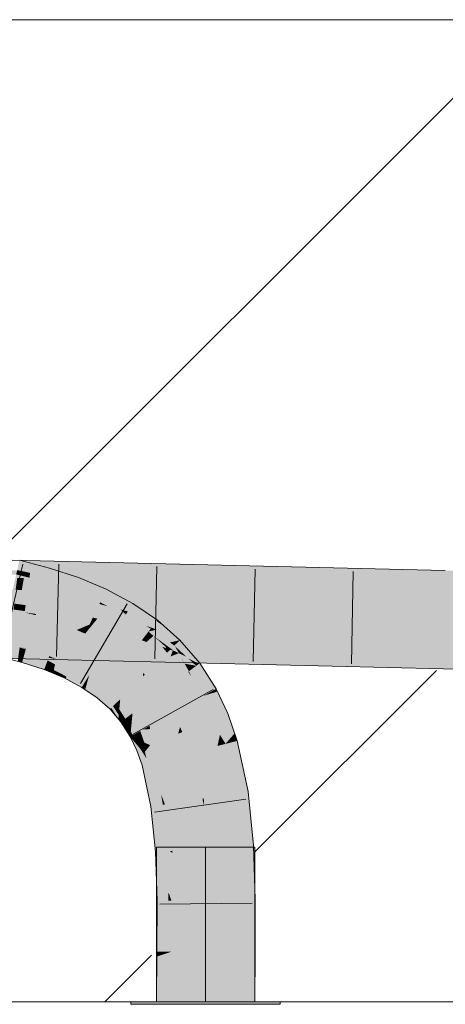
# Model space of a CAD drawing. Extents: x -620 to 300, y 62 to 1162.
# Tile 212 of 256: x 223.25 to 224.33, y 829.72 to 832.23. Entities that reach past the tile are written whole.
import ezdxf
from ezdxf.lldxf.tags import DXFTag

# ---------------------------------------------------------------- set-up
doc = ezdxf.new("R2010")
doc.units = 0
doc.layers.get('0').update_dxf_attribs({"lineweight": 13})
doc.layers.add('E_Detail_Linie_Text_Bem', color=7, linetype='Continuous', lineweight=13)
for name, color, linetype, lineweight, true_color in [('E_Detail_Wandschraffur', 7, 'Continuous', 5, 0xc0c0c0), ('E_Leerrohr 25-A06G955E8I', 7, 'Continuous', 9, 0xff8000), ('E_Leerrohr 25-Shading', 7, 'Continuous', 9, 0xff8000)]:
    doc.layers.add(name, color=color, linetype=linetype, lineweight=lineweight, true_color=true_color)
tags = doc.linetypes.add('fein_strichliert', pattern=[4, 1, -2, 1]).pattern_tags.tags
tags[8:9] = [DXFTag(74, 4), DXFTag(75, 0), DXFTag(340, '0'), DXFTag(46, 0.0), DXFTag(50, 0.0), DXFTag(44, 0.0), DXFTag(45, 0.0)]
tags[6:7] = [DXFTag(74, 4), DXFTag(75, 0), DXFTag(340, '0'), DXFTag(46, 0.0), DXFTag(50, 0.0), DXFTag(44, 0.0), DXFTag(45, 0.0)]
tags[4:5] = [DXFTag(74, 4), DXFTag(75, 0), DXFTag(340, '0'), DXFTag(46, 0.0), DXFTag(50, 0.0), DXFTag(44, 0.0), DXFTag(45, 0.0)]
tags = doc.linetypes.add('STRICHPUNKT2-A06G955F8I', pattern=[12.7, 6.35, -3.175, 0, -3.175]).pattern_tags.tags
tags[10:11] = [DXFTag(74, 4), DXFTag(75, 0), DXFTag(340, '0'), DXFTag(46, 0.0), DXFTag(50, 0.0), DXFTag(44, 0.0), DXFTag(45, 0.0)]
tags[8:9] = [DXFTag(74, 4), DXFTag(75, 0), DXFTag(340, '0'), DXFTag(46, 0.0), DXFTag(50, 0.0), DXFTag(44, 0.0), DXFTag(45, 0.0)]
tags[6:7] = [DXFTag(74, 4), DXFTag(75, 0), DXFTag(340, '0'), DXFTag(46, 0.0), DXFTag(50, 0.0), DXFTag(44, 0.0), DXFTag(45, 0.0)]
tags[4:5] = [DXFTag(74, 4), DXFTag(75, 0), DXFTag(340, '0'), DXFTag(46, 0.0), DXFTag(50, 0.0), DXFTag(44, 0.0), DXFTag(45, 0.0)]

# ---------------------------------------------------------------- blocks, each defined once
blk = doc.blocks.new('Shading-A06G94UZ8I', base_point=(176.1374, 828.7108))
at = {"layer": 'E_Leerrohr 25-Shading', "color": 43, "true_color": 0xd7ab7f}
for points in [[(223.2456, 830.8256), (223.2785, 830.8185), (223.2511, 830.8505), (223.282, 830.8426)], [(223.3846, 830.8471), (223.2519, 830.8503), (223.3787, 830.8287), (223.249, 830.8293)], [(223.2785, 830.8185), (223.3214, 830.8093), (223.282, 830.8426), (223.3277, 830.8309)], [(223.3787, 830.8287), (223.4281, 830.8284), (223.3846, 830.8471), (223.4348, 830.8459)], [(223.4281, 830.8284), (224.3348, 830.8242), (223.4348, 830.8459)], [(223.3673, 830.8164), (223.4565, 830.8209), (222.9449, 830.821), (222.961, 830.8306)], [(223.3673, 830.8164), (222.9449, 830.821), (223.2469, 830.8138)], [(223.2584, 830.8229), (223.2456, 830.8256), (223.2568, 830.8113), (223.2431, 830.8148)], [(223.2928, 830.8127), (223.3673, 830.8164), (223.2469, 830.8138)], [(223.3767, 830.8225), (223.3787, 830.8287), (223.2485, 830.825), (223.249, 830.8293)], [(223.2785, 830.8185), (223.2584, 830.8229), (223.2768, 830.8062), (223.2568, 830.8113)], [(223.2768, 830.8062), (223.3175, 830.7958), (223.2785, 830.8185), (223.3214, 830.8093)], [(223.3298, 830.8118), (223.4638, 830.8208), (223.2928, 830.8127), (223.4565, 830.8209)], [(223.395, 830.7889), (223.4016, 830.8066), (223.3214, 830.8093), (223.3277, 830.8309)], [(224.3345, 830.8038), (223.4638, 830.8208), (224.3342, 830.7877), (223.3298, 830.8118)], [(223.4254, 830.8215), (223.4281, 830.8284), (223.3767, 830.8225), (223.3787, 830.8287)], [(224.3345, 830.8038), (224.3348, 830.8242), (223.4254, 830.8215), (223.4281, 830.8284)], [(225.9297, 830.7896), (225.9298, 830.8057), (224.3345, 830.8038), (224.3348, 830.8242)], [(223.3175, 830.7958), (223.3888, 830.7723), (223.3214, 830.8093), (223.395, 830.7889)], [(223.4661, 830.7637), (223.4724, 830.7769), (223.395, 830.7889), (223.4016, 830.8066)], [(224.3342, 830.7877), (225.9296, 830.7691), (224.3345, 830.8038), (225.9297, 830.7896)], [(223.3888, 830.7723), (223.4566, 830.7438), (223.395, 830.7889), (223.4661, 830.7637)], [(223.5347, 830.733), (223.5395, 830.741), (223.4661, 830.7637), (223.4724, 830.7769)], [(223.5084, 830.7253), (223.4661, 830.7637), (223.4753, 830.7339), (223.4566, 830.7438)], [(223.5347, 830.733), (223.4661, 830.7637), (223.527, 830.7205), (223.5084, 830.7253)], [(223.5347, 830.733), (223.6022, 830.698), (223.5395, 830.741)], [(223.5084, 830.7253), (223.4753, 830.7339), (223.4753, 830.7338)], [(223.4753, 830.7339), (223.5205, 830.7097), (223.5223, 830.7126)], [(223.5223, 830.7126), (223.5084, 830.7253), (223.4753, 830.7338)], [(223.5084, 830.7253), (223.5223, 830.7126), (223.527, 830.7205)], [(223.6005, 830.6958), (223.595, 830.6989), (223.5223, 830.7126), (223.527, 830.7205)], [(223.595, 830.6989), (223.5347, 830.733), (223.527, 830.7205)], [(223.5347, 830.733), (223.595, 830.6989), (223.6022, 830.698), (223.6013, 830.6969)], [(223.5467, 830.6917), (223.5736, 830.6834), (223.5205, 830.7097), (223.5223, 830.7126)], [(223.5875, 830.6791), (223.6005, 830.6958), (223.5736, 830.6834), (223.5223, 830.7126)], [(223.5856, 830.6766), (223.5467, 830.6917), (223.5818, 830.6718)], [(223.5467, 830.6917), (223.5856, 830.6766), (223.5736, 830.6834)], [(223.5818, 830.6718), (223.5467, 830.6917), (223.58, 830.6695), (223.5744, 830.6727)], [(223.6228, 830.6798), (223.6005, 830.6958), (223.6005, 830.6743), (223.5875, 830.6791)], [(223.595, 830.6989), (223.6005, 830.6958), (223.6013, 830.6969)], [(223.6228, 830.6798), (223.6022, 830.698), (223.6005, 830.6958)], [(223.5856, 830.6766), (223.5875, 830.6791), (223.5736, 830.6834)], [(223.5744, 830.6727), (223.5797, 830.6691), (223.58, 830.6695)], [(223.5818, 830.6718), (223.5797, 830.6691), (223.5841, 830.6702)], [(223.5797, 830.6691), (223.5922, 830.6581), (223.5841, 830.6702), (223.6116, 830.6505)], [(223.5918, 830.6721), (223.5856, 830.6766), (223.5841, 830.6702), (223.5818, 830.6718)], [(223.6116, 830.6505), (223.6342, 830.6415), (223.5841, 830.6702), (223.5918, 830.6721)], [(223.5875, 830.6791), (223.5856, 830.6766), (223.6005, 830.6743), (223.5918, 830.6721)], [(223.6342, 830.6415), (223.6005, 830.6743), (223.5918, 830.6721)], [(223.6501, 830.6556), (223.6228, 830.6798), (223.6005, 830.6743)], [(223.6342, 830.6415), (223.6595, 830.6473), (223.6005, 830.6743), (223.6501, 830.6556)], [(223.6454, 830.6334), (223.5922, 830.6581), (223.6373, 830.6254)], [(223.5922, 830.6581), (223.6454, 830.6334), (223.6342, 830.6415)], [(223.6163, 830.6406), (223.5922, 830.6581), (223.6233, 830.6306)], [(223.6233, 830.6306), (223.6373, 830.6254), (223.6163, 830.6406)], [(223.6595, 830.6473), (223.6342, 830.6415), (223.6481, 830.636)], [(223.6342, 830.6415), (223.6454, 830.6334), (223.6481, 830.636)], [(223.6839, 830.6191), (223.6595, 830.6473), (223.6481, 830.636)], [(223.1916, 830.6017), (223.7097, 830.5892), (223.192, 830.6177), (223.6763, 830.605)], [(223.6362, 830.606), (223.6416, 830.6214), (223.192, 830.6177), (223.1924, 830.6321)], [(223.6086, 830.6222), (223.6233, 830.6279), (223.1924, 830.6321), (223.1926, 830.6382)], [(223.2241, 830.6373), (223.2676, 830.6241), (223.2521, 830.6301), (223.268, 830.6253)], [(223.249, 830.6081), (223.2618, 830.6041), (223.251, 830.6226), (223.2659, 830.618)], [(223.2676, 830.6241), (223.2519, 830.6288), (223.2659, 830.618), (223.251, 830.6226)], [(223.268, 830.6253), (223.2682, 830.626), (223.2521, 830.6301)], [(223.2618, 830.6041), (223.3179, 830.5819), (223.2659, 830.618), (223.323, 830.5955)], [(223.2659, 830.618), (223.323, 830.5955), (223.2676, 830.6241), (223.3252, 830.6014)], [(223.2676, 830.6241), (223.3252, 830.6014), (223.268, 830.6253), (223.3256, 830.6027)], [(223.268, 830.6253), (223.3256, 830.6027), (223.2682, 830.626), (223.3268, 830.6058)], [(223.3268, 830.6058), (223.3271, 830.6067), (223.2682, 830.626)], [(223.6736, 830.6206), (223.6233, 830.6279), (223.6086, 830.6222)], [(223.6233, 830.6306), (223.6273, 830.6274), (223.6373, 830.6254), (223.636, 830.6241)], [(223.6264, 830.6278), (223.6273, 830.6274), (223.6233, 830.6306)], [(223.6736, 830.6206), (223.6764, 830.6217), (223.6233, 830.6279), (223.6264, 830.6278)], [(223.6264, 830.6278), (223.6341, 830.6223), (223.6273, 830.6274)], [(223.6764, 830.6217), (223.6883, 830.6263), (223.6264, 830.6278)], [(223.6335, 830.6216), (223.6341, 830.6223), (223.6264, 830.6278)], [(223.6273, 830.6274), (223.6341, 830.6223), (223.636, 830.6241)], [(223.6335, 830.6216), (223.6826, 830.5682), (223.6341, 830.6223), (223.6715, 830.5878)], [(223.6826, 830.5682), (223.6335, 830.6216), (223.6807, 830.5668)], [(223.6341, 830.6223), (223.6416, 830.6214), (223.636, 830.6241)], [(223.6341, 830.6223), (223.6715, 830.5878), (223.6416, 830.6214), (223.6641, 830.6006)], [(223.6416, 830.6214), (223.6373, 830.6254), (223.636, 830.6241)], [(223.687, 830.6259), (223.6362, 830.606), (223.7168, 830.6039)], [(223.6416, 830.6214), (223.6362, 830.606), (223.657, 830.6141)], [(223.6641, 830.6006), (223.6454, 830.6334), (223.6373, 830.6254)], [(223.6736, 830.6206), (223.6416, 830.6214), (223.657, 830.6141)], [(223.6454, 830.6334), (223.6839, 830.6191), (223.6481, 830.636)], [(223.6839, 830.6191), (223.6454, 830.6334), (223.7083, 830.5874), (223.6815, 830.6002)], [(223.647, 830.632), (223.6454, 830.6334), (223.6649, 830.5999), (223.6641, 830.6006)], [(223.6763, 830.605), (223.647, 830.632), (223.657, 830.6141)], [(223.7012, 830.5821), (223.6763, 830.605), (223.672, 830.5873), (223.657, 830.6141)], [(223.6839, 830.6191), (223.7083, 830.5874), (223.7101, 830.5887)], [(223.6883, 830.6263), (223.687, 830.6259), (224.3307, 830.5879), (223.7168, 830.6039)], [(223.6883, 830.6263), (224.3307, 830.5879), (224.3311, 830.6109)], [(223.247, 830.5936), (223.258, 830.5908), (223.249, 830.6081), (223.2618, 830.6041)], [(223.258, 830.5908), (223.3143, 830.5724), (223.2618, 830.6041), (223.3179, 830.5819)], [(223.323, 830.5955), (223.3179, 830.5819), (223.3419, 830.5859), (223.3388, 830.5712)], [(223.323, 830.5955), (223.3739, 830.5696), (223.3252, 830.6014), (223.3766, 830.5753)], [(223.3252, 830.6014), (223.3766, 830.5753), (223.3256, 830.6027), (223.3772, 830.5765)], [(223.3268, 830.6058), (223.3256, 830.6027), (223.3391, 830.6003)], [(223.3391, 830.6003), (223.3256, 830.6027), (223.3795, 830.5815), (223.3772, 830.5765)], [(223.3271, 830.6067), (223.3268, 830.6058), (223.3448, 830.5992), (223.3391, 830.6003)], [(223.3391, 830.6003), (223.3795, 830.5815), (223.374, 830.5844)], [(223.3448, 830.5992), (223.3391, 830.6003), (223.374, 830.5844)], [(223.3795, 830.5815), (223.3808, 830.5842), (223.3448, 830.5992)], [(223.6649, 830.5999), (223.6641, 830.6006), (223.672, 830.5873), (223.6715, 830.5878)], [(223.7097, 830.5892), (223.7098, 830.5892), (223.6763, 830.605), (223.682, 830.6049)], [(223.6815, 830.6002), (223.7012, 830.5821), (223.7083, 830.5874)], [(223.7211, 830.5889), (223.6973, 830.6044), (223.7098, 830.5892), (223.682, 830.6049)], [(224.0075, 830.5963), (223.6973, 830.6044), (224.2196, 830.577), (223.7211, 830.5889)], [(223.751, 830.523), (223.7519, 830.5236), (223.7012, 830.5821), (223.7101, 830.5887)], [(224.2196, 830.577), (224.3305, 830.5743), (224.0075, 830.5963), (224.3307, 830.5879)], [(224.3307, 830.5879), (225.1438, 830.5788), (224.3311, 830.6109), (225.1439, 830.6014)], [(223.3179, 830.5819), (223.3143, 830.5724), (223.3388, 830.5712), (223.3371, 830.5628)], [(223.3371, 830.5628), (223.3651, 830.5511), (223.3388, 830.5712), (223.3676, 830.5565)], [(223.3388, 830.5712), (223.3676, 830.5565), (223.3419, 830.5859), (223.3739, 830.5696)], [(223.3676, 830.5565), (223.4105, 830.5281), (223.3739, 830.5696), (223.418, 830.5406)], [(223.3739, 830.5696), (223.418, 830.5406), (223.3766, 830.5753), (223.4213, 830.546)], [(223.3766, 830.5753), (223.4213, 830.546), (223.3772, 830.5765), (223.422, 830.5472)], [(223.3795, 830.5815), (223.3772, 830.5765), (223.4248, 830.5518), (223.422, 830.5472)], [(223.3807, 830.584), (223.3795, 830.5815), (223.4262, 830.5541), (223.4248, 830.5518)], [(223.3807, 830.584), (223.4262, 830.5541), (223.3808, 830.5842), (223.4283, 830.5576)], [(223.4283, 830.5576), (223.4288, 830.5585), (223.3808, 830.5842)], [(223.6715, 830.5878), (223.6826, 830.5682), (223.672, 830.5873)], [(223.7012, 830.5821), (223.672, 830.5873), (223.6881, 830.5724)], [(223.672, 830.5873), (223.6826, 830.5682), (223.6881, 830.5724)], [(223.6826, 830.5682), (223.6807, 830.5668), (223.6883, 830.5551)], [(223.7199, 830.5057), (223.7099, 830.5465), (223.6826, 830.5682), (223.6881, 830.5724)], [(223.7199, 830.5057), (223.6826, 830.5682), (223.6883, 830.5551)], [(223.7099, 830.5465), (223.7012, 830.5821), (223.6881, 830.5724)], [(223.751, 830.523), (223.7012, 830.5821), (223.7364, 830.515), (223.7099, 830.5465)], [(224.3305, 830.5743), (225.9283, 830.5557), (224.3307, 830.5879), (225.9284, 830.57)], [(223.3676, 830.5565), (223.3651, 830.5511), (223.3708, 830.5543), (223.3694, 830.5488)], [(223.3694, 830.5488), (223.4099, 830.5272), (223.3708, 830.5543), (223.4105, 830.5281)], [(223.4105, 830.5281), (223.4185, 830.5212), (223.418, 830.5406), (223.4228, 830.5366)], [(223.418, 830.5406), (223.4228, 830.5366), (223.4213, 830.546), (223.4246, 830.5432)], [(223.4213, 830.546), (223.4246, 830.5432), (223.422, 830.5472), (223.425, 830.5446)], [(223.4248, 830.5518), (223.422, 830.5472), (223.4266, 830.5503), (223.425, 830.5446)], [(223.4246, 830.5432), (223.4228, 830.5366), (223.459, 830.5139), (223.4551, 830.5089)], [(223.459, 830.5139), (223.4598, 830.5149), (223.4246, 830.5432), (223.425, 830.5446)], [(223.4262, 830.5541), (223.4248, 830.5518), (223.4274, 830.5531), (223.4266, 830.5503)], [(223.4266, 830.5503), (223.425, 830.5446), (223.463, 830.519), (223.4598, 830.5149)], [(223.4262, 830.5541), (223.4274, 830.5531), (223.4283, 830.5576), (223.4286, 830.5574)], [(223.4274, 830.5531), (223.4266, 830.5503), (223.4647, 830.5212), (223.463, 830.519)], [(223.4274, 830.5531), (223.4647, 830.5212), (223.4286, 830.5574), (223.4692, 830.527)], [(223.4286, 830.5574), (223.4288, 830.5585), (223.4283, 830.5576)], [(223.4286, 830.5574), (223.4692, 830.527), (223.4288, 830.5585), (223.4705, 830.5286)], [(223.4705, 830.5286), (223.4712, 830.5295), (223.4288, 830.5585)], [(223.7099, 830.5465), (223.7199, 830.5057), (223.7364, 830.515)], [(223.4099, 830.5272), (223.4185, 830.5212), (223.4105, 830.5281)], [(223.4228, 830.5366), (223.4185, 830.5212), (223.4551, 830.5089), (223.4487, 830.5007)], [(223.4551, 830.5089), (223.4851, 830.4748), (223.459, 830.5139), (223.4896, 830.4792)], [(223.459, 830.5139), (223.4896, 830.4792), (223.4598, 830.5149), (223.4905, 830.4802)], [(223.463, 830.519), (223.4598, 830.5149), (223.4942, 830.4838), (223.4905, 830.4802)], [(223.4647, 830.5212), (223.463, 830.519), (223.496, 830.4856), (223.4942, 830.4838)], [(223.4647, 830.5212), (223.496, 830.4856), (223.4692, 830.527), (223.5033, 830.4928)], [(223.4692, 830.527), (223.5033, 830.4928), (223.4705, 830.5286), (223.5054, 830.4948)], [(223.4705, 830.5286), (223.5054, 830.4948), (223.4712, 830.5295), (223.5069, 830.4964)], [(223.5069, 830.4964), (223.5078, 830.4973), (223.4712, 830.5295)], [(223.7364, 830.515), (223.7199, 830.5057), (223.7387, 830.5115)], [(223.751, 830.523), (223.7364, 830.515), (223.7552, 830.5166), (223.7387, 830.5115)], [(223.7552, 830.5166), (223.7387, 830.5115), (223.7817, 830.4603), (223.7743, 830.4573)], [(223.7552, 830.5166), (223.7519, 830.5236), (223.751, 830.523)], [(223.4487, 830.5007), (223.4818, 830.4715), (223.4551, 830.5089), (223.4851, 830.4748)], [(223.496, 830.4856), (223.5054, 830.4711), (223.5033, 830.4928), (223.5069, 830.4878)], [(223.5033, 830.4928), (223.5069, 830.4878), (223.5054, 830.4948), (223.5073, 830.4922)], [(223.5054, 830.4948), (223.5073, 830.4922), (223.5069, 830.4964), (223.5076, 830.4955)], [(223.5076, 830.4955), (223.5078, 830.4973), (223.5069, 830.4964)], [(223.5069, 830.4878), (223.5305, 830.4549), (223.5073, 830.4922), (223.5335, 830.4571)], [(223.5073, 830.4922), (223.5335, 830.4571), (223.5076, 830.4955), (223.536, 830.459)], [(223.5076, 830.4955), (223.536, 830.459), (223.5078, 830.4973), (223.5379, 830.4604)], [(223.5379, 830.4604), (223.539, 830.4612), (223.5078, 830.4973)], [(223.7387, 830.5115), (223.7199, 830.5057), (223.7743, 830.4573), (223.7477, 830.4466)], [(223.4818, 830.4715), (223.5031, 830.4468), (223.4851, 830.4748)], [(223.4851, 830.4748), (223.5031, 830.4468), (223.4896, 830.4792), (223.504, 830.4568)], [(223.4896, 830.4792), (223.504, 830.4568), (223.4905, 830.4802), (223.5042, 830.4589)], [(223.4942, 830.4838), (223.4905, 830.4802), (223.505, 830.4669), (223.5042, 830.4589)], [(223.496, 830.4856), (223.4942, 830.4838), (223.5054, 830.4711), (223.505, 830.4669)], [(223.5042, 830.4589), (223.5145, 830.4429), (223.505, 830.4669), (223.5185, 830.4459)], [(223.5185, 830.4459), (223.5206, 830.4474), (223.505, 830.4669), (223.5054, 830.4711)], [(223.5054, 830.4711), (223.5206, 830.4474), (223.5069, 830.4878), (223.5305, 830.4549)], [(223.504, 830.4568), (223.5031, 830.4468), (223.5134, 830.4421), (223.5096, 830.4393)], [(223.5042, 830.4589), (223.504, 830.4568), (223.5145, 830.4429), (223.5134, 830.4421)], [(223.513, 830.4418), (223.5096, 830.4393), (223.524, 830.4169)], [(223.5134, 830.4421), (223.513, 830.4418), (223.5257, 830.4141), (223.524, 830.4169)], [(223.5134, 830.4421), (223.5257, 830.4141), (223.5145, 830.4429), (223.5263, 830.416)], [(223.5185, 830.4459), (223.5145, 830.4429), (223.5283, 830.4233), (223.5263, 830.416)], [(223.5206, 830.4474), (223.5185, 830.4459), (223.5294, 830.4272), (223.5283, 830.4233)], [(223.5206, 830.4474), (223.5294, 830.4272), (223.5305, 830.4549), (223.5348, 830.4463)], [(223.5294, 830.4272), (223.5347, 830.4152), (223.5348, 830.4463), (223.5371, 830.4415)], [(223.5305, 830.4549), (223.5348, 830.4463), (223.5335, 830.4571), (223.5363, 830.4516)], [(223.5335, 830.4571), (223.5363, 830.4516), (223.536, 830.459), (223.5375, 830.4561)], [(223.5391, 830.4052), (223.5515, 830.4121), (223.5347, 830.4152), (223.5371, 830.4415)], [(223.5348, 830.4463), (223.5371, 830.4415), (223.5363, 830.4516), (223.5378, 830.4485)], [(223.536, 830.459), (223.5375, 830.4561), (223.5379, 830.4604), (223.5385, 830.4594)], [(223.5363, 830.4516), (223.5378, 830.4485), (223.5375, 830.4561), (223.5384, 830.4545)], [(223.5371, 830.4415), (223.5515, 830.4121), (223.5378, 830.4485), (223.5553, 830.4142)], [(223.5375, 830.4561), (223.5384, 830.4545), (223.5385, 830.4594), (223.5388, 830.4589)], [(223.5378, 830.4485), (223.5553, 830.4142), (223.5384, 830.4545), (223.5588, 830.4161)], [(223.5385, 830.4594), (223.539, 830.4612), (223.5379, 830.4604)], [(223.5384, 830.4545), (223.5588, 830.4161), (223.5388, 830.4589), (223.5619, 830.4178)], [(223.5388, 830.4589), (223.539, 830.4612), (223.5385, 830.4594)], [(223.5388, 830.4589), (223.5619, 830.4178), (223.539, 830.4612), (223.5642, 830.4191)], [(223.5642, 830.4191), (223.5654, 830.4198), (223.539, 830.4612)], [(223.7477, 830.4466), (223.7988, 830.4102), (223.7743, 830.4573)], [(223.7988, 830.4102), (223.7477, 830.4466), (223.7757, 830.3834), (223.7615, 830.4066)], [(223.7988, 830.4102), (223.7817, 830.4603), (223.7743, 830.4573)], [(223.5263, 830.416), (223.5257, 830.4141), (223.5302, 830.4072)], [(223.5263, 830.416), (223.5334, 830.402), (223.5283, 830.4233), (223.5342, 830.41)], [(223.5334, 830.402), (223.5263, 830.416), (223.5302, 830.4072)], [(223.5342, 830.41), (223.5347, 830.4152), (223.5283, 830.4233), (223.5294, 830.4272)], [(223.5391, 830.4052), (223.5347, 830.4152), (223.5368, 830.4039), (223.5342, 830.41)], [(223.5581, 830.3914), (223.5636, 830.389), (223.5515, 830.4121), (223.5553, 830.4142)], [(223.5553, 830.4142), (223.5636, 830.389), (223.5588, 830.4161), (223.569, 830.3866)], [(223.5588, 830.4161), (223.569, 830.3866), (223.5619, 830.4178), (223.5743, 830.3843)], [(223.5743, 830.3843), (223.5839, 830.3802), (223.5619, 830.4178), (223.5654, 830.4198)], [(223.5342, 830.41), (223.5334, 830.402), (223.5368, 830.4039)], [(223.5368, 830.4039), (223.5334, 830.402), (223.5379, 830.4001)], [(223.5379, 830.4001), (223.5334, 830.402), (223.5398, 830.3931), (223.5349, 830.3989)], [(223.5349, 830.3989), (223.55, 830.3665), (223.5594, 830.3702)], [(223.5408, 830.3988), (223.5391, 830.4052), (223.5379, 830.4001), (223.5368, 830.4039)], [(223.5437, 830.3887), (223.5408, 830.3988), (223.5398, 830.3931), (223.5379, 830.4001)], [(223.5515, 830.4121), (223.5391, 830.4052), (223.5581, 830.3914), (223.5408, 830.3988)], [(223.5594, 830.3702), (223.5408, 830.3988), (223.5437, 830.3887)], [(223.5594, 830.3702), (223.5641, 830.3722), (223.5408, 830.3988), (223.5581, 830.3914)], [(223.5581, 830.3914), (223.5641, 830.3722), (223.5636, 830.389), (223.5685, 830.374)], [(223.5636, 830.389), (223.5685, 830.374), (223.569, 830.3866), (223.5728, 830.3757)], [(223.7615, 830.4066), (223.77, 830.3819), (223.7757, 830.3834)], [(223.7988, 830.4102), (223.7757, 830.3834), (223.8054, 830.391)], [(223.8214, 830.2604), (223.8331, 830.2621), (223.7757, 830.3834), (223.8054, 830.391)], [(223.55, 830.3665), (223.5633, 830.3289), (223.5594, 830.3702), (223.5823, 830.3337)], [(223.5594, 830.3702), (223.5668, 830.3584), (223.5641, 830.3722)], [(223.5641, 830.3722), (223.5668, 830.3584), (223.5685, 830.374), (223.5707, 830.3634)], [(223.5707, 830.3634), (223.5668, 830.3584), (223.5742, 830.3466)], [(223.5685, 830.374), (223.5707, 830.3634), (223.5728, 830.3757), (223.5745, 830.3682)], [(223.569, 830.3866), (223.5728, 830.3757), (223.5743, 830.3843), (223.5769, 830.3774)], [(223.5745, 830.3682), (223.5707, 830.3634), (223.5823, 830.3338), (223.5742, 830.3466)], [(223.5745, 830.3682), (223.5839, 830.3802), (223.5728, 830.3757)], [(223.5769, 830.3774), (223.5839, 830.3802), (223.5743, 830.3843)], [(223.5823, 830.3337), (223.5839, 830.3802), (223.5823, 830.3338), (223.5745, 830.3682)], [(223.5839, 830.3802), (223.5823, 830.3337), (223.5987, 830.338)], [(223.77, 830.3819), (223.7969, 830.2565), (223.7757, 830.3834), (223.8214, 830.2604)], [(223.5823, 830.3337), (223.5633, 830.3289), (223.6162, 830.2285), (223.586, 830.2238)], [(223.6215, 830.2292), (223.6222, 830.2294), (223.5823, 830.3337), (223.5987, 830.338)], [(223.5823, 830.3337), (223.6162, 830.2285), (223.6117, 830.2552)], [(223.6117, 830.2552), (223.6162, 830.2285), (223.6173, 830.2404), (223.6195, 830.2289)], [(223.6195, 830.2289), (223.6215, 830.2292), (223.6173, 830.2404)], [(223.7969, 830.2565), (223.8104, 830.1223), (223.8214, 830.2604), (223.8449, 830.1245)], [(223.8449, 830.1245), (223.847, 830.1247), (223.8214, 830.2604), (223.8331, 830.2621)], [(223.586, 830.2238), (223.5975, 830.1084), (223.6162, 830.2285), (223.6199, 830.1099)], [(223.6162, 830.2285), (223.6199, 830.1099), (223.6195, 830.2289), (223.6256, 830.1102)], [(223.6195, 830.2289), (223.6256, 830.1102), (223.6222, 830.2294), (223.6312, 830.1106)], [(223.6312, 830.1106), (223.634, 830.1108), (223.6222, 830.2294)], [(223.8104, 830.1223), (223.8499, 830.0327), (223.8449, 830.1245)], [(223.8104, 830.1223), (223.8147, 829.9865), (223.8499, 830.0327), (223.8513, 829.987)], [(223.8499, 830.0327), (223.847, 830.1247), (223.8449, 830.1245)], [(223.6199, 830.1099), (223.5975, 830.1084), (223.6169, 830.0487)], [(223.6169, 830.0487), (223.5975, 830.1084), (223.6024, 829.9835), (223.5999, 830.0311)], [(223.6256, 830.1102), (223.6199, 830.1099), (223.6231, 830.0295), (223.6169, 830.0487)], [(223.6231, 830.0295), (223.6306, 830.0066), (223.6256, 830.1102), (223.6312, 830.1106)], [(223.6312, 830.1106), (223.6306, 830.0066), (223.634, 830.1108), (223.636, 829.9899)], [(223.6169, 830.0487), (223.6024, 829.9835), (223.6137, 829.9836)], [(223.6137, 829.9836), (223.6217, 829.9838), (223.6169, 830.0487), (223.6231, 830.0295)], [(223.5999, 830.0311), (223.6014, 829.9835), (223.6024, 829.9835)], [(223.6231, 830.0295), (223.6217, 829.9838), (223.6306, 830.0066), (223.6305, 829.9839)], [(223.6306, 830.0066), (223.6305, 829.9839), (223.636, 829.9899), (223.6361, 829.9839)], [(223.6361, 829.9839), (223.638, 829.984), (223.636, 829.9899)], [(223.6014, 829.9835), (223.6009, 829.8544), (223.6024, 829.9835), (223.6016, 829.8544)], [(223.6024, 829.9835), (223.6016, 829.8544), (223.6137, 829.9836), (223.602, 829.8544)], [(223.6137, 829.9836), (223.602, 829.8544), (223.6217, 829.9838), (223.6125, 829.8543)], [(223.6217, 829.9838), (223.6125, 829.8543), (223.6305, 829.9839), (223.6243, 829.8542)], [(223.6243, 829.8542), (223.6375, 829.8542), (223.6305, 829.9839), (223.638, 829.984)], [(223.8143, 829.8532), (223.8509, 829.853), (223.8147, 829.9865), (223.8513, 829.987)], [(223.6118, 829.8457), (223.6008, 829.8421), (223.6027, 829.7265), (223.5999, 829.7265)], [(223.6009, 829.8544), (223.6008, 829.8421), (223.602, 829.8544)], [(223.602, 829.8544), (223.6008, 829.8421), (223.6125, 829.8543), (223.6118, 829.8457)], [(223.6241, 829.8497), (223.6118, 829.8457), (223.6175, 829.7265), (223.6027, 829.7265)], [(223.6125, 829.8543), (223.6118, 829.8457), (223.6243, 829.8542), (223.6241, 829.8497)], [(223.6365, 829.7265), (223.6375, 829.8542), (223.6175, 829.7265), (223.6241, 829.8497)], [(223.6241, 829.8497), (223.6375, 829.8542), (223.6243, 829.8542)], [(223.8133, 829.7265), (223.8499, 829.7265), (223.8143, 829.8532), (223.8509, 829.853)]]:
    blk.add_solid(points, dxfattribs=at)
at = {"layer": 'E_Leerrohr 25-Shading', "color": 31, "true_color": 0xfabd7f}
for points in [[(223.2768, 830.8062), (223.2431, 830.8148), (223.2411, 830.8058)], [(223.2345, 830.7764), (223.2768, 830.8062), (223.2411, 830.8058)], [(223.2345, 830.7764), (223.309, 830.7665), (223.2768, 830.8062), (223.3175, 830.7958)], [(223.2574, 830.7752), (223.2626, 830.8052), (223.2417, 830.7755), (223.2458, 830.8058)], [(223.291, 830.8042), (223.2928, 830.8127), (223.2458, 830.8058), (223.2469, 830.8138)], [(223.291, 830.8042), (223.2626, 830.8052), (223.2847, 830.7747), (223.2574, 830.7752)], [(223.2847, 830.7747), (223.3199, 830.774), (223.2928, 830.8127), (223.3298, 830.8118)], [(223.3821, 830.7543), (223.3888, 830.7723), (223.309, 830.7665), (223.3175, 830.7958)], [(223.3199, 830.774), (224.3336, 830.7548), (223.3298, 830.8118), (224.3342, 830.7877)], [(223.3199, 830.774), (222.9438, 830.7811), (223.3107, 830.7387), (222.9429, 830.7478)], [(223.2719, 830.7715), (223.2345, 830.7764), (223.267, 830.7364), (223.2268, 830.7419)], [(223.309, 830.7665), (223.2719, 830.7715), (223.299, 830.7319), (223.267, 830.7364)], [(223.309, 830.7665), (223.299, 830.7319), (223.3821, 830.7543), (223.3693, 830.7198)], [(223.3496, 830.7378), (223.3609, 830.7733), (223.3107, 830.7387), (223.3199, 830.774)], [(223.3923, 830.7367), (223.4062, 830.7724), (223.3496, 830.7378), (223.3609, 830.7733)], [(223.4545, 830.7393), (223.4566, 830.7438), (223.3821, 830.7543), (223.3888, 830.7723)], [(223.7188, 830.7286), (223.7032, 830.7668), (223.3923, 830.7367), (223.4062, 830.7724)], [(223.7249, 830.7139), (224.3327, 830.6993), (223.7032, 830.7668), (224.3336, 830.7548)], [(224.3336, 830.7548), (225.9294, 830.7346), (224.3342, 830.7877), (225.9294, 830.7452)], [(225.9294, 830.7452), (225.9296, 830.7691), (224.3342, 830.7877)], [(223.2773, 830.7396), (222.9429, 830.7478), (223.2742, 830.7247), (222.9425, 830.7327)], [(223.2384, 830.7404), (223.2364, 830.7253), (223.267, 830.7364), (223.2659, 830.7285)], [(223.3069, 830.7239), (223.3107, 830.7387), (223.2742, 830.7247), (223.2773, 830.7396)], [(223.3821, 830.7543), (223.3693, 830.7198), (223.4545, 830.7393), (223.4382, 830.705)], [(223.4545, 830.7393), (223.4382, 830.705), (223.4753, 830.7339), (223.4495, 830.702)], [(223.4753, 830.7339), (223.4566, 830.7438), (223.4545, 830.7393)], [(224.3336, 830.7548), (224.3327, 830.6993), (225.1442, 830.7446), (225.144, 830.6898)], [(223.3866, 830.722), (222.9425, 830.7327), (223.6233, 830.6279), (222.94, 830.6443)], [(223.2364, 830.7253), (223.2241, 830.6373), (223.2645, 830.7181), (223.2521, 830.6301)], [(223.2659, 830.7285), (223.2364, 830.7253), (223.2649, 830.7213)], [(223.2946, 830.717), (223.2364, 830.7253), (223.2937, 830.7139), (223.2645, 830.7181)], [(223.2521, 830.6301), (223.2682, 830.626), (223.2645, 830.7181), (223.2928, 830.7109)], [(223.2645, 830.7181), (223.2928, 830.7109), (223.2937, 830.7139)], [(223.2946, 830.717), (223.299, 830.7319), (223.2649, 830.7213), (223.2659, 830.7285)], [(223.2659, 830.7285), (223.299, 830.7319), (223.267, 830.7364)], [(223.3637, 830.7048), (223.2946, 830.717), (223.3625, 830.7017), (223.2937, 830.7139)], [(223.3693, 830.7198), (223.299, 830.7319), (223.3637, 830.7048), (223.2946, 830.717)], [(223.3448, 830.723), (223.3496, 830.7378), (223.3069, 830.7239), (223.3107, 830.7387)], [(223.3866, 830.722), (223.3923, 830.7367), (223.3448, 830.723), (223.3496, 830.7378)], [(223.4382, 830.705), (223.3693, 830.7198), (223.4311, 830.6901), (223.3637, 830.7048)], [(223.6599, 830.7155), (223.6538, 830.7302), (223.3866, 830.722), (223.3923, 830.7367)], [(223.3866, 830.722), (223.6233, 830.6279), (223.6237, 830.6289)], [(223.6599, 830.7155), (223.3866, 830.722), (223.6237, 830.6289)], [(223.4753, 830.7339), (223.4495, 830.702), (223.5205, 830.7097), (223.5067, 830.6869)], [(223.6233, 830.6279), (223.6883, 830.6263), (223.6599, 830.7155), (223.7249, 830.7139)], [(223.7188, 830.7286), (223.6538, 830.7302), (223.7249, 830.7139), (223.6599, 830.7155)], [(223.3271, 830.6067), (223.358, 830.6895), (223.2682, 830.626), (223.2928, 830.7109)], [(223.3625, 830.7017), (223.2937, 830.7139), (223.3588, 830.6917), (223.2928, 830.7109)], [(223.2928, 830.7109), (223.358, 830.6895), (223.3588, 830.6917)], [(223.358, 830.6895), (223.3271, 830.6067), (223.3634, 830.6873), (223.3448, 830.5992)], [(223.4078, 830.6777), (223.4296, 830.687), (223.358, 830.6895), (223.3625, 830.7017)], [(223.4078, 830.6777), (223.358, 830.6895), (223.3634, 830.6873)], [(223.4311, 830.6901), (223.3637, 830.7048), (223.4296, 830.687), (223.3625, 830.7017)], [(223.4383, 830.6882), (223.4311, 830.6901), (223.436, 830.6853), (223.4296, 830.687)], [(223.4495, 830.702), (223.4382, 830.705), (223.4383, 830.6882), (223.4311, 830.6901)], [(223.5067, 830.6869), (223.4495, 830.702), (223.4978, 830.6722), (223.4383, 830.6882)], [(223.5761, 830.6644), (223.5797, 830.6691), (223.5067, 830.6869), (223.5205, 830.7097)], [(223.6883, 830.6263), (224.3311, 830.6109), (223.7249, 830.7139), (224.3327, 830.6993)], [(225.9285, 830.5923), (225.9291, 830.6807), (224.3311, 830.6109), (224.3327, 830.6993)], [(223.3448, 830.5992), (223.3783, 830.5852), (223.3634, 830.6873), (223.397, 830.6732)], [(223.397, 830.6732), (223.4078, 830.6777), (223.3634, 830.6873)], [(223.3783, 830.5852), (223.3808, 830.5842), (223.397, 830.6732), (223.4187, 830.664)], [(223.4288, 830.5585), (223.4747, 830.634), (223.3808, 830.5842), (223.4187, 830.664)], [(223.4206, 830.668), (223.4236, 830.6744), (223.397, 830.6732), (223.4078, 830.6777)], [(223.397, 830.6732), (223.4187, 830.664), (223.4206, 830.668)], [(223.4236, 830.6744), (223.4296, 830.687), (223.4078, 830.6777)], [(223.4206, 830.668), (223.4187, 830.664), (223.4217, 830.6677)], [(223.4849, 830.651), (223.4217, 830.6677), (223.4762, 830.6366), (223.4187, 830.664)], [(223.4187, 830.664), (223.4747, 830.634), (223.4762, 830.6366)], [(223.4217, 830.6677), (223.4265, 830.6736), (223.4206, 830.668), (223.4236, 830.6744)], [(223.4849, 830.651), (223.4887, 830.6572), (223.4217, 830.6677), (223.4265, 830.6736)], [(223.4265, 830.6736), (223.436, 830.6853), (223.4236, 830.6744), (223.4296, 830.687)], [(223.4887, 830.6572), (223.496, 830.6692), (223.4265, 830.6736), (223.436, 830.6853)], [(223.4978, 830.6722), (223.4383, 830.6882), (223.496, 830.6692), (223.436, 830.6853)], [(223.5627, 830.6473), (223.496, 830.6692), (223.5494, 830.6301), (223.4849, 830.651)], [(223.565, 830.6503), (223.4978, 830.6722), (223.5627, 830.6473), (223.496, 830.6692)], [(223.4985, 830.6733), (223.4978, 830.6722), (223.5661, 830.6516), (223.565, 830.6503)], [(223.5761, 830.6644), (223.5067, 830.6869), (223.5661, 830.6516), (223.4985, 830.6733)], [(223.5761, 830.6644), (223.565, 830.6503), (223.5922, 830.6581), (223.5776, 830.6453)], [(223.5922, 830.6581), (223.5797, 830.6691), (223.5761, 830.6644)], [(223.4849, 830.651), (223.4747, 830.634), (223.5494, 830.6301), (223.5254, 830.5993)], [(223.5627, 830.6473), (223.5254, 830.5993), (223.5746, 830.6425)], [(223.5254, 830.5993), (223.627, 830.6152), (223.5746, 830.6425), (223.6193, 830.6247)], [(223.5776, 830.6453), (223.565, 830.6503), (223.5746, 830.6425), (223.5627, 830.6473)], [(223.6193, 830.6247), (223.6145, 830.6306), (223.5746, 830.6425), (223.5776, 830.6453)], [(223.6145, 830.6306), (223.5922, 830.6581), (223.5776, 830.6453)], [(223.6233, 830.6306), (223.5922, 830.6581), (223.6242, 830.6267), (223.6145, 830.6306)], [(223.4712, 830.5295), (223.5254, 830.5993), (223.4288, 830.5585), (223.4747, 830.634)], [(223.627, 830.6152), (223.5254, 830.5993), (223.5706, 830.5594)], [(223.5706, 830.5594), (223.6098, 830.514), (223.627, 830.6152), (223.6428, 830.5386)], [(223.6242, 830.6267), (223.6145, 830.6306), (223.6253, 830.6223), (223.6193, 830.6247)], [(223.6193, 830.6247), (223.627, 830.6152), (223.6253, 830.6223)], [(223.6233, 830.6306), (223.6237, 830.6289), (223.6264, 830.6278)], [(223.6237, 830.6289), (223.627, 830.6152), (223.6264, 830.6278), (223.6335, 830.6216)], [(223.6428, 830.5386), (223.6807, 830.5668), (223.627, 830.6152), (223.6335, 830.6216)], [(223.5233, 830.5966), (223.4712, 830.5295), (223.5341, 830.5526)], [(223.5254, 830.5993), (223.5233, 830.5966), (223.5654, 830.5641), (223.5341, 830.5526)], [(223.5654, 830.5641), (223.5341, 830.5526), (223.5662, 830.5551), (223.5399, 830.5289)], [(223.5662, 830.5551), (223.5706, 830.5594), (223.5654, 830.5641)], [(223.6807, 830.5668), (223.6428, 830.5386), (223.6883, 830.5551), (223.644, 830.5319)], [(223.5341, 830.5526), (223.4712, 830.5295), (223.5399, 830.5289), (223.5078, 830.4973)], [(223.5662, 830.5551), (223.5399, 830.5289), (223.5741, 830.4874), (223.5549, 830.4731)], [(223.5741, 830.4874), (223.6098, 830.514), (223.5662, 830.5551), (223.5706, 830.5594)], [(223.6428, 830.5386), (223.6098, 830.514), (223.644, 830.5319)], [(223.6883, 830.5551), (223.644, 830.5319), (223.6984, 830.4938), (223.6543, 830.4693)], [(223.6984, 830.4938), (223.7199, 830.5057), (223.6883, 830.5551)], [(223.5258, 830.5151), (223.5078, 830.4973), (223.5454, 830.466), (223.539, 830.4612)], [(223.5549, 830.4731), (223.5399, 830.5289), (223.5454, 830.466), (223.5258, 830.5151)], [(223.5824, 830.4293), (223.6427, 830.4628), (223.5741, 830.4874), (223.6098, 830.514)], [(223.644, 830.5319), (223.6098, 830.514), (223.6543, 830.4693), (223.6427, 830.4628)], [(223.6984, 830.4938), (223.6543, 830.4693), (223.6658, 830.4134), (223.6599, 830.4261)], [(223.6984, 830.4938), (223.6658, 830.4134), (223.7066, 830.4299)], [(223.7066, 830.4299), (223.7477, 830.4466), (223.6984, 830.4938), (223.7199, 830.5057)], [(223.5454, 830.466), (223.539, 830.4612), (223.5654, 830.4198)], [(223.5701, 830.4224), (223.5549, 830.4731), (223.5654, 830.4198), (223.5454, 830.466)], [(223.5741, 830.4874), (223.5549, 830.4731), (223.5824, 830.4293), (223.5701, 830.4224)], [(223.6543, 830.4693), (223.6427, 830.4628), (223.6599, 830.4261)], [(223.6427, 830.4628), (223.5824, 830.4293), (223.6599, 830.4261), (223.5838, 830.421)], [(223.7066, 830.4299), (223.7615, 830.4066), (223.7477, 830.4466)], [(223.5701, 830.4224), (223.5654, 830.4198), (223.5708, 830.4202)], [(223.5708, 830.4202), (223.5654, 830.4198), (223.5839, 830.3802)], [(223.5838, 830.421), (223.5824, 830.4293), (223.5708, 830.4202), (223.5701, 830.4224)], [(223.5903, 830.3828), (223.5838, 830.421), (223.5839, 830.3802), (223.5708, 830.4202)], [(223.6599, 830.4261), (223.5838, 830.421), (223.6551, 830.4091), (223.5903, 830.3828)], [(223.6416, 830.3489), (223.6844, 830.3599), (223.6551, 830.4091), (223.6658, 830.4134)], [(223.6551, 830.4091), (223.6658, 830.4134), (223.6599, 830.4261)], [(223.7066, 830.4299), (223.6658, 830.4134), (223.7127, 830.3672), (223.6873, 830.3607)], [(223.6658, 830.4134), (223.6844, 830.3599), (223.6873, 830.3607)], [(223.7066, 830.4299), (223.7127, 830.3672), (223.7615, 830.4066), (223.7552, 830.3781)], [(223.6551, 830.4091), (223.5903, 830.3828), (223.6416, 830.3489), (223.5987, 830.338)], [(223.7552, 830.3781), (223.77, 830.3819), (223.7615, 830.4066)], [(223.5903, 830.3828), (223.5839, 830.3802), (223.5987, 830.338)], [(223.7127, 830.3672), (223.6873, 830.3607), (223.719, 830.2665)], [(223.7127, 830.3672), (223.7204, 830.2446), (223.7552, 830.3781), (223.7359, 830.2471)], [(223.7359, 830.2471), (223.7969, 830.2565), (223.7552, 830.3781), (223.77, 830.3819)], [(223.5987, 830.338), (223.6222, 830.2294), (223.6416, 830.3489), (223.624, 830.2297)], [(223.624, 830.2297), (223.7095, 830.243), (223.6416, 830.3489), (223.6844, 830.3599)], [(223.7204, 830.2446), (223.6873, 830.3607), (223.7168, 830.2441), (223.6844, 830.3599)], [(223.6844, 830.3599), (223.7095, 830.243), (223.7168, 830.2441)], [(223.6873, 830.3607), (223.7204, 830.2446), (223.719, 830.2665)], [(223.6407, 830.1112), (223.7222, 830.1165), (223.6444, 830.2328), (223.7095, 830.243)], [(223.7168, 830.2441), (223.7095, 830.243), (223.7241, 830.1166), (223.7222, 830.1165)], [(223.7204, 830.2446), (223.7168, 830.2441), (223.7209, 830.2253)], [(223.7168, 830.2441), (223.7241, 830.1166), (223.7209, 830.2253)], [(223.7204, 830.2446), (223.7241, 830.1166), (223.7359, 830.2471), (223.7268, 830.1168)], [(223.7268, 830.1168), (223.8104, 830.1223), (223.7359, 830.2471), (223.7969, 830.2565)], [(223.6222, 830.2294), (223.634, 830.1108), (223.6444, 830.2328), (223.6407, 830.1112)], [(223.7222, 830.1165), (223.6407, 830.1112), (223.7249, 830.0318), (223.6407, 830.105)], [(223.7222, 830.1165), (223.7249, 830.0318), (223.7241, 830.1166)], [(223.7241, 830.1166), (223.7249, 830.0318), (223.7268, 830.1168)], [(223.7249, 830.0318), (223.7263, 829.9852), (223.8104, 830.1223), (223.8147, 829.9865)], [(223.7249, 830.0318), (223.8104, 830.1223), (223.7268, 830.1168)], [(223.6407, 830.1112), (223.634, 830.1108), (223.6407, 830.105)], [(223.6407, 830.105), (223.634, 830.1108), (223.6387, 829.984), (223.638, 829.984)], [(223.7249, 830.0318), (223.6407, 830.105), (223.7238, 829.9852), (223.6387, 829.984)], [(223.7249, 830.0318), (223.7238, 829.9852), (223.7253, 829.9852)], [(223.7249, 830.0318), (223.7253, 829.9852), (223.7263, 829.9852)], [(223.638, 829.984), (223.6375, 829.8542), (223.7238, 829.9852), (223.7242, 829.8537)], [(223.7238, 829.9852), (223.7242, 829.8537), (223.7253, 829.9852), (223.7252, 829.8537)], [(223.7252, 829.8537), (223.7259, 829.8537), (223.7253, 829.9852), (223.7263, 829.9852)], [(223.7263, 829.9852), (223.7259, 829.8537), (223.7282, 829.8537)], [(223.7263, 829.9852), (223.7282, 829.8537), (223.8147, 829.9865), (223.8143, 829.8532)], [(223.6365, 829.7265), (223.7249, 829.7265), (223.6375, 829.8542), (223.7259, 829.8537)], [(223.7259, 829.8537), (223.7249, 829.7265), (223.7282, 829.8537), (223.7297, 829.7265)], [(223.7297, 829.7265), (223.8133, 829.7265), (223.7282, 829.8537), (223.8143, 829.8532)]]:
    blk.add_solid(points, dxfattribs=at)
at = {"layer": 'E_Leerrohr 25-Shading', "color": 31, "true_color": 0xecb67f}
for points in [[(223.7249, 830.1205), (223.5999, 830.1205), (223.7249, 829.7265), (223.5999, 829.7265)], [(223.8499, 830.1205), (223.7249, 830.1205), (223.8499, 829.7265), (223.7249, 829.7265)], [(223.7249, 829.7265), (223.5349, 829.7265), (223.7249, 829.7205), (223.5349, 829.7205)], [(223.7574, 829.7265), (223.7249, 829.7265), (223.7574, 829.7205), (223.7249, 829.7205)], [(223.9149, 829.7205), (223.9149, 829.7265), (223.7574, 829.7205), (223.7574, 829.7265)]]:
    blk.add_solid(points, dxfattribs=at)
blk = doc.blocks.new('Referenz-A06G955K8I')
at = {"layer": 'E_Detail_Linie_Text_Bem', "linetype": 'Continuous', "ltscale": 0.13}
for p, q in [((194.2728, 832.2265), (254.2509, 832.2265)), ((254.2509, 829.7265), (206.2728, 829.7265))]:
    blk.add_line(p, q, dxfattribs=at)
at = {"layer": 'E_Detail_Wandschraffur', "linetype": 'ByBlock', "ltscale": 0.13}
blk.add_line((223.1955, 830.8681), (224.554, 832.2265), dxfattribs=at)
at = {"layer": 'E_Detail_Wandschraffur', "linetype": 'fein_strichliert', "ltscale": 0.13}
for p, q in [((223.849, 830.1074), (224.3121, 830.5704)), ((223.4682, 829.7265), (223.5872, 829.8455))]:
    blk.add_line(p, q, dxfattribs=at)
at = {"layer": 'E_Leerrohr 25-A06G955E8I', "linetype": 'Continuous', "ltscale": 0.13}
for p, q in [((224.3348, 830.8242), (222.9459, 830.8576)), ((223.2599, 830.8405), (223.2065, 830.6117)), ((223.3277, 830.8309), (223.2511, 830.8505)), ((223.3513, 830.8404), (223.3455, 830.6055)), ((223.4016, 830.8066), (223.3277, 830.8309)), ((223.601, 830.8344), (223.5957, 830.5994)), ((223.8507, 830.8284), (223.8458, 830.5934)), ((224.1005, 830.8224), (224.096, 830.5874)), ((223.4723, 830.7769), (223.4016, 830.8066)), ((223.5395, 830.741), (223.4723, 830.7769)), ((223.5258, 830.7399), (223.407, 830.5371)), ((223.6022, 830.698), (223.5395, 830.741)), ((223.6595, 830.6473), (223.6022, 830.698)), ((223.7101, 830.5887), (223.6595, 830.6473)), ((224.3305, 830.5743), (222.939, 830.6077)), ((223.258, 830.5908), (223.1964, 830.6065)), ((223.3143, 830.5724), (223.258, 830.5908)), ((223.7519, 830.5236), (223.7101, 830.5887)), ((223.3651, 830.5511), (223.3143, 830.5724)), ((225.9283, 830.5557), (224.3305, 830.5743)), ((223.4099, 830.5272), (223.3651, 830.5511)), ((223.4487, 830.5006), (223.4099, 830.5272)), ((223.744, 830.5221), (223.5391, 830.4069)), ((223.7817, 830.4603), (223.7519, 830.5236)), ((223.4818, 830.4715), (223.4487, 830.5006)), ((223.5096, 830.4393), (223.4818, 830.4715)), ((223.5334, 830.402), (223.5096, 830.4393)), ((223.8054, 830.391), (223.7817, 830.4603)), ((223.55, 830.3665), (223.5334, 830.402)), ((223.8331, 830.2622), (223.8054, 830.391)), ((223.5633, 830.3289), (223.55, 830.3665)), ((223.586, 830.2237), (223.5633, 830.3289)), ((223.8276, 830.2426), (223.5949, 830.2092)), ((223.8469, 830.1247), (223.8331, 830.2622)), ((223.5975, 830.1084), (223.586, 830.2237)), ((223.5999, 830.1205), (223.5999, 829.7265)), ((223.6731, 830.1205), (223.5999, 830.1205)), ((223.7767, 830.1205), (223.6731, 830.1205)), ((223.8499, 830.1205), (223.7767, 830.1205)), ((223.8513, 829.987), (223.8469, 830.1247)), ((223.8499, 829.7265), (223.8499, 830.1205)), ((223.6014, 829.9835), (223.5975, 830.1084)), ((223.6009, 829.8544), (223.6014, 829.9835)), ((223.8438, 829.978), (223.6088, 829.975)), ((223.8509, 829.853), (223.8513, 829.987)), ((223.5999, 829.7265), (223.6009, 829.8544)), ((223.8499, 829.7265), (223.8509, 829.853)), ((223.5349, 829.7265), (223.5349, 829.7205)), ((223.6462, 829.7265), (223.5349, 829.7265)), ((223.6462, 829.7205), (223.5349, 829.7205)), ((223.6731, 829.7265), (223.5999, 829.7265)), ((223.8499, 829.7265), (223.5999, 829.7265)), ((223.8036, 829.7265), (223.6462, 829.7265)), ((223.8036, 829.7205), (223.6462, 829.7205)), ((223.7767, 829.7265), (223.6731, 829.7265)), ((223.8499, 829.7265), (223.7767, 829.7265)), ((223.9149, 829.7265), (223.8036, 829.7265)), ((223.9149, 829.7205), (223.8036, 829.7205)), ((223.9149, 829.7205), (223.9149, 829.7265))]:
    blk.add_line(p, q, dxfattribs=at)
at = {"layer": 'E_Leerrohr 25-A06G955E8I', "linetype": 'STRICHPUNKT2-A06G955F8I', "lineweight": 5, "ltscale": 0.13}
blk.add_line((223.7249, 829.7265), (223.7249, 830.1205), dxfattribs=at)

msp = doc.modelspace()

# ---------------------------------------------------------------- block references
at = {"color": 8, "lineweight": 25, "ltscale": 0.25, "true_color": 0x808080}
msp.add_blockref('Referenz-A06G955K8I', (0, 0), dxfattribs=at)
msp.add_blockref('Shading-A06G94UZ8I', (176.1374, 828.7108))

doc.saveas('drawing.dxf')
